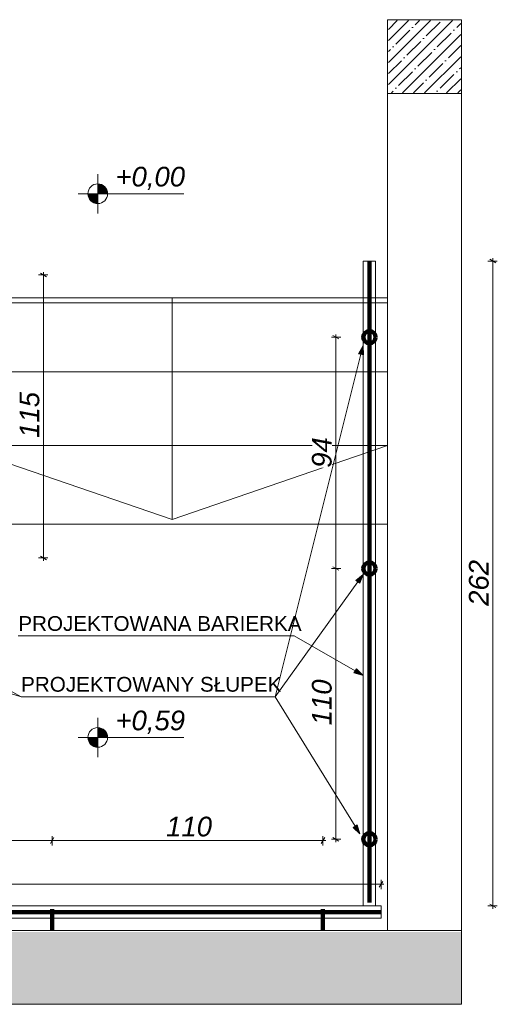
# Model space of a CAD drawing. Header units: centimetres. Extents: x 8226 to 9893, y -1051 to 949.
# Tile 16 of 18: x 8762 to 8956, y 537 to 937. Entities that reach past the tile are written whole.
import ezdxf

# ---------------------------------------------------------------- set-up
doc = ezdxf.new("R2010")
doc.units = ezdxf.units.CM
doc.header["$LTSCALE"] = 0.1
doc.header["$MEASUREMENT"] = 0
doc.linetypes.add('Wipeout_Contour', pattern=[1000, 0, -1000])
for name, color, linetype in [('0_Teren', 7, 'Continuous'), ('3_linii 2D .K_IR', 7, 'Continuous'), ('3_opisy.K_IR', 7, 'Continuous'), ('3_wypełnienia.K_IR', 7, 'Continuous'), ('5_wymiary.K_IR', 7, 'Continuous')]:
    doc.layers.add(name, color=color, linetype=linetype)
doc.styles.add('GENERATED_STYLE_1', font='txt')
doc.styles.add('GENERATED_STYLE_2', font='txt')
doc.dimstyles.new('GENERATED_STYLE__1', dxfattribs={"dimtxt": 8, "dimasz": 1.835749, "dimexe": 0.18, "dimexo": 2, "dimgap": 0.09, "dimtad": 1, "dimtih": 1, "dimtoh": 1, "dimdec": 0, "dimzin": 0, "dimdsep": 46, "dimtxsty": 'GENERATED_STYLE_1', "dimblk": 'ARROWHEAD_2', "dimblk1": 'ARROWHEAD_2', "dimblk2": 'ARROWHEAD_2', "dimcen": 0.09, "dimclrd": 7, "dimclre": 7, "dimclrt": 7, "dimadec": 1, "dimazin": 0, "dimtfac": 1, "dimtdec": 4, "dimtmove": 0, "dimatfit": 3, "dimfxl": 1, "dimtolj": 1, "dimtzin": 0, "dimarcsym": 0})
doc.dimstyles.new('GENERATED_STYLE__2', dxfattribs={"dimtxt": 8, "dimasz": 1.835749, "dimexe": 0.18, "dimexo": 2, "dimgap": 0.09, "dimtad": 1, "dimdec": 0, "dimzin": 0, "dimdsep": 46, "dimtxsty": 'GENERATED_STYLE_1', "dimblk": 'ARROWHEAD_2', "dimblk1": 'ARROWHEAD_2', "dimblk2": 'ARROWHEAD_2', "dimcen": 0.09, "dimclrd": 7, "dimclre": 7, "dimclrt": 7, "dimadec": 1, "dimazin": 0, "dimtfac": 1, "dimtdec": 4, "dimtmove": 0, "dimatfit": 3, "dimfxl": 1, "dimtolj": 1, "dimtzin": 0, "dimarcsym": 0})
pattern_1 = [(45, (0, 0), (-4.490128, 4.490128), []), (45, (4.49, 2e-15), (-4.490128, 4.490128), [7.9375, -1.5875, 0, -1.5875])]

# ---------------------------------------------------------------- blocks, each defined once
blk = doc.blocks.new('Linia_8_2', base_point=(8873.92, 686.79))
at = {"layer": '3_linii 2D .K_IR', "linetype": 'Continuous', "lineweight": 0, "true_color": 0x000000}
blk.add_hatch(color=18, dxfattribs=at).paths.add_polyline_path([(8901.88, 670.74), (8899.14, 673.46), (8898.15, 671.73)])
at = {"layer": '3_linii 2D .K_IR', "color": 7, "linetype": 'Continuous', "lineweight": 0}
for p, q in [((8873.92, 686.79), (8898.65, 672.59)), ((8898.15, 671.73), (8899.14, 673.46)), ((8901.88, 670.74), (8899.14, 673.46)), ((8901.88, 670.74), (8898.15, 671.73))]:
    blk.add_line(p, q, dxfattribs=at)
blk = doc.blocks.new('Linia_13_2', base_point=(8866.16, 662.09))
at = {"layer": '3_linii 2D .K_IR', "linetype": 'Continuous', "lineweight": 0, "true_color": 0x000000}
blk.add_hatch(color=18, dxfattribs=at).paths.add_polyline_path([(8901.88, 711.8), (8898.89, 709.35), (8900.52, 708.19)])
at = {"layer": '3_linii 2D .K_IR', "color": 7, "linetype": 'Continuous', "lineweight": 0}
for p, q in [((8866.16, 662.09), (8899.7, 708.77)), ((8901.88, 711.8), (8898.89, 709.35)), ((8900.52, 708.19), (8898.89, 709.35)), ((8901.88, 711.8), (8900.52, 708.19))]:
    blk.add_line(p, q, dxfattribs=at)
blk = doc.blocks.new('Linia_14_2', base_point=(8866.16, 662.09))
at = {"layer": '3_linii 2D .K_IR', "linetype": 'Continuous', "lineweight": 0, "true_color": 0x000000}
blk.add_hatch(color=18, dxfattribs=at).paths.add_polyline_path([(8900.57, 606.33), (8899.46, 610.03), (8897.76, 608.98)])
at = {"layer": '3_linii 2D .K_IR', "color": 7, "linetype": 'Continuous', "lineweight": 0}
for p, q in [((8866.16, 662.09), (8898.61, 609.5)), ((8897.76, 608.98), (8899.46, 610.03)), ((8900.57, 606.33), (8897.76, 608.98)), ((8900.57, 606.33), (8899.46, 610.03))]:
    blk.add_line(p, q, dxfattribs=at)
blk = doc.blocks.new('Linia_15_2', base_point=(8866.16, 662.09))
at = {"layer": '3_linii 2D .K_IR', "linetype": 'Continuous', "lineweight": 0, "true_color": 0x000000}
blk.add_hatch(color=18, dxfattribs=at).paths.add_polyline_path([(8901.88, 804.81), (8900.01, 801.44), (8901.95, 800.95)])
at = {"layer": '3_linii 2D .K_IR', "color": 7, "linetype": 'Continuous', "lineweight": 0}
for p, q in [((8901.88, 804.81), (8900.01, 801.44)), ((8901.88, 804.81), (8901.95, 800.95)), ((8866.16, 662.09), (8900.98, 801.19)), ((8901.95, 800.95), (8900.01, 801.44))]:
    blk.add_line(p, q, dxfattribs=at)
blk = doc.blocks.new('Linia_18_2', base_point=(8762.97, 662.09))
at = {"layer": '3_linii 2D .K_IR', "linetype": 'Continuous', "lineweight": 0, "true_color": 0x000000}
blk.add_hatch(color=18, dxfattribs=at).paths.add_polyline_path([(8656.47, 720.26), (8659.26, 717.59), (8660.22, 719.35)])
at = {"layer": '3_linii 2D .K_IR', "color": 7, "linetype": 'Continuous', "lineweight": 0}
for p, q in [((8656.47, 720.26), (8660.22, 719.35)), ((8656.47, 720.26), (8659.26, 717.59)), ((8660.22, 719.35), (8659.26, 717.59)), ((8762.97, 662.09), (8659.74, 718.47))]:
    blk.add_line(p, q, dxfattribs=at)
blk = doc.blocks.new('Linia_19_2', base_point=(8762.97, 662.09))
at = {"layer": '3_linii 2D .K_IR', "linetype": 'Continuous', "lineweight": 0, "true_color": 0x000000}
blk.add_hatch(color=18, dxfattribs=at).paths.add_polyline_path([(8567.23, 720.66), (8570.52, 718.63), (8571.09, 720.54)])
at = {"layer": '3_linii 2D .K_IR', "color": 7, "linetype": 'Continuous', "lineweight": 0}
for p, q in [((8567.23, 720.66), (8571.09, 720.54)), ((8567.23, 720.66), (8570.52, 718.63)), ((8571.09, 720.54), (8570.52, 718.63)), ((8762.97, 662.09), (8570.81, 719.59))]:
    blk.add_line(p, q, dxfattribs=at)
blk = doc.blocks.new('*D120')
at = {"layer": '5_wymiary.K_IR', "color": 7, "linetype": 'Continuous', "lineweight": 0}
for p, q in [((8892.78, 714.17), (8888.97, 714.17)), ((8889.57, 714.87), (8891.99, 713.48)), ((8890.78, 604.17), (8890.78, 714.17)), ((8892.78, 604.17), (8888.97, 604.17)), ((8889.57, 604.87), (8891.99, 603.47)), ((8890.78, 602.99), (8890.78, 604.17))]:
    blk.add_line(p, q, dxfattribs=at)
at = {"color": 254, "linetype": 'Wipeout_Contour', "lineweight": 0, "ltscale": 35638.403498}
blk.add_wipeout([(8889.18, 650.47), (8889.18, 667.88), (8881.18, 667.88), (8881.18, 650.47)], dxfattribs=at).dxf.layer = '5_wymiary.K_IR'
at = {"layer": '5_wymiary.K_IR', "color": 7, "lineweight": 0, "insert": (8889.18, 650.47), "char_height": 8, "attachment_point": 7, "rotation": 90, "style": 'GENERATED_STYLE_1'}
blk.add_mtext('\\A1;{\\pql;\\fArial|b0|i1|c238|p38;110}', dxfattribs=at)
blk = doc.blocks.new('ARROWHEAD_2')
at = {"color": 0, "linetype": 'Continuous', "lineweight": 0}
for p, q in [((0, 0), (-1, 0)), ((-0.38, -0.66), (0.38, 0.66))]:
    blk.add_line(p, q, dxfattribs=at)
blk = doc.blocks.new('*D121')
at = {"layer": '5_wymiary.K_IR', "color": 7, "linetype": 'Continuous', "lineweight": 0}
for p, q in [((8892.78, 808.13), (8888.97, 808.13)), ((8891.99, 807.43), (8889.57, 808.83)), ((8890.78, 808.13), (8890.78, 809.31)), ((8890.78, 714.17), (8890.78, 808.13)), ((8892.78, 714.17), (8888.97, 714.17)), ((8889.57, 714.87), (8891.99, 713.48))]:
    blk.add_line(p, q, dxfattribs=at)
at = {"color": 254, "linetype": 'Wipeout_Contour', "lineweight": 0, "ltscale": 35670.894688}
blk.add_wipeout([(8889.18, 755.08), (8889.18, 767.22), (8881.18, 767.22), (8881.18, 755.08)], dxfattribs=at).dxf.layer = '5_wymiary.K_IR'
at = {"layer": '5_wymiary.K_IR', "color": 7, "lineweight": 0, "insert": (8889.18, 755.08), "char_height": 8, "attachment_point": 7, "rotation": 90, "style": 'GENERATED_STYLE_1'}
blk.add_mtext('\\A1;{\\pql;\\fArial|b0|i1|c238|p38;94}', dxfattribs=at)
blk = doc.blocks.new('*D123')
at = {"layer": '5_wymiary.K_IR', "color": 7, "linetype": 'Continuous', "lineweight": 0}
for p, q in [((8295.68, 585.89), (8296.86, 585.89)), ((8297.56, 587.09), (8296.16, 584.68)), ((8296.86, 583.89), (8296.86, 587.7)), ((8296.86, 585.89), (8909.12, 585.89)), ((8908.42, 584.68), (8909.82, 587.09)), ((8909.12, 583.89), (8909.12, 587.7)), ((8909.12, 585.89), (8910.3, 585.89))]:
    blk.add_line(p, q, dxfattribs=at)
at = {"layer": '5_wymiary.K_IR', "color": 7, "lineweight": 0, "insert": (8591.88, 587.35), "char_height": 8, "attachment_point": 7, "style": 'GENERATED_STYLE_1'}
blk.add_mtext('\\A1;{\\pql;\\fArial|b0|i1|c238|p38;612\\fArial|b0|i1|c238|p38;\\A1{\\H.66x;\\S5^  ;}}', dxfattribs=at)
at = {"color": 254, "linetype": 'Wipeout_Contour', "lineweight": 0, "ltscale": 34493.203414}
blk.add_wipeout([(8591.88, 587.49), (8614.1, 587.49), (8614.1, 595.49), (8591.88, 595.49)], dxfattribs=at).dxf.layer = '5_wymiary.K_IR'
blk = doc.blocks.new('*D124')
at = {"layer": '5_wymiary.K_IR', "color": 7, "linetype": 'Continuous', "lineweight": 0}
for p, q in [((8954.53, 839.09), (8954.53, 840.27)), ((8956.34, 839.09), (8952.53, 839.09)), ((8955.74, 838.39), (8953.32, 839.79)), ((8954.53, 577.13), (8954.53, 839.09)), ((8956.34, 577.13), (8952.53, 577.13)), ((8953.32, 577.83), (8955.74, 576.43)), ((8954.53, 575.95), (8954.53, 577.13))]:
    blk.add_line(p, q, dxfattribs=at)
at = {"color": 254, "linetype": 'Wipeout_Contour', "lineweight": 0, "ltscale": 35907.626056}
blk.add_wipeout([(8952.93, 699.01), (8952.93, 717.22), (8944.93, 717.22), (8944.93, 699.01)], dxfattribs=at).dxf.layer = '5_wymiary.K_IR'
at = {"layer": '5_wymiary.K_IR', "color": 7, "lineweight": 0, "insert": (8952.93, 699.01), "char_height": 8, "attachment_point": 7, "rotation": 90, "style": 'GENERATED_STYLE_1'}
blk.add_mtext('\\A1;{\\pql;\\fArial|b0|i1|c238|p38;262}', dxfattribs=at)
blk = doc.blocks.new('*D125')
at = {"layer": '5_wymiary.K_IR', "color": 7, "linetype": 'Continuous', "lineweight": 0}
for p, q in [((8773.88, 833.43), (8770.07, 833.43)), ((8773.28, 832.73), (8770.86, 834.13)), ((8772.07, 833.43), (8772.07, 834.61)), ((8772.07, 718.46), (8772.07, 833.43)), ((8773.88, 718.46), (8770.07, 718.46)), ((8770.86, 719.16), (8773.28, 717.76)), ((8772.07, 717.28), (8772.07, 718.46))]:
    blk.add_line(p, q, dxfattribs=at)
at = {"color": 254, "linetype": 'Wipeout_Contour', "lineweight": 0, "ltscale": 35202.988695}
blk.add_wipeout([(8770.47, 767.24), (8770.47, 784.65), (8762.47, 784.65), (8762.47, 767.24)], dxfattribs=at).dxf.layer = '5_wymiary.K_IR'
at = {"layer": '5_wymiary.K_IR', "color": 7, "lineweight": 0, "insert": (8770.47, 767.24), "char_height": 8, "attachment_point": 7, "rotation": 90, "style": 'GENERATED_STYLE_1'}
blk.add_mtext('\\A1;{\\pql;\\fArial|b0|i1|c238|p38;115}', dxfattribs=at)
blk = doc.blocks.new('*D179')
at = {"layer": '5_wymiary.K_IR', "color": 7, "linetype": 'Continuous', "lineweight": 0}
for p, q in [((8666.25, 604.84), (8664.86, 602.42)), ((8665.55, 601.63), (8665.55, 605.44)), ((8776.25, 604.84), (8774.86, 602.42)), ((8775.55, 601.63), (8775.55, 605.44)), ((8665.55, 603.63), (8775.55, 603.63))]:
    blk.add_line(p, q, dxfattribs=at)
at = {"color": 254, "linetype": 'Wipeout_Contour', "lineweight": 0, "ltscale": 34967.239129}
blk.add_wipeout([(8711.85, 605.23), (8729.26, 605.23), (8729.26, 613.23), (8711.85, 613.23)], dxfattribs=at).dxf.layer = '5_wymiary.K_IR'
at = {"layer": '5_wymiary.K_IR', "color": 7, "lineweight": 0, "insert": (8711.85, 605.23), "char_height": 8, "attachment_point": 7, "style": 'GENERATED_STYLE_1'}
blk.add_mtext('\\A1;{\\pql;\\fArial|b0|i1|c238|p38;110}', dxfattribs=at)
blk = doc.blocks.new('*D180')
at = {"layer": '5_wymiary.K_IR', "color": 7, "linetype": 'Continuous', "lineweight": 0}
for p, q in [((8776.25, 604.84), (8774.86, 602.42)), ((8775.55, 601.63), (8775.55, 605.44)), ((8884.86, 602.42), (8886.25, 604.84)), ((8885.55, 601.63), (8885.55, 605.44)), ((8775.55, 603.63), (8885.55, 603.63)), ((8885.55, 603.63), (8886.73, 603.63))]:
    blk.add_line(p, q, dxfattribs=at)
at = {"color": 254, "linetype": 'Wipeout_Contour', "lineweight": 0, "ltscale": 35406.182536}
blk.add_wipeout([(8821.85, 605.23), (8839.26, 605.23), (8839.26, 613.23), (8821.85, 613.23)], dxfattribs=at).dxf.layer = '5_wymiary.K_IR'
at = {"layer": '5_wymiary.K_IR', "color": 7, "lineweight": 0, "insert": (8821.85, 605.23), "char_height": 8, "attachment_point": 7, "style": 'GENERATED_STYLE_1'}
blk.add_mtext('\\A1;{\\pql;\\fArial|b0|i1|c238|p38;110}', dxfattribs=at)
blk = doc.blocks.new('Koty wysokościowe_5_2', base_point=(8794.11, 645.53))
at = {"layer": '5_wymiary.K_IR', "linetype": 'Continuous', "lineweight": 0}
for points in [[(8794.11, 645.53), (8798.11, 645.53), (8797.81, 647.06), (8796.94, 648.35), (8795.64, 649.22), (8794.11, 649.53)], [(8794.11, 645.53), (8790.11, 645.53), (8790.42, 644), (8791.28, 642.7), (8792.58, 641.83), (8794.11, 641.53)]]:
    blk.add_hatch(color=1, dxfattribs=at).paths.add_polyline_path(points)
at = {"layer": '5_wymiary.K_IR', "color": 1, "linetype": 'Continuous', "lineweight": 0}
for p, q in [((8794.11, 637.53), (8794.11, 653.53)), ((8786.11, 645.53), (8829, 645.53))]:
    blk.add_line(p, q, dxfattribs=at)
blk.add_circle((8794.11, 645.53), 4, dxfattribs=at)
at = {"color": 254, "linetype": 'Wipeout_Contour', "lineweight": 0, "ltscale": 35356.592308}
blk.add_wipeout([(8800.28, 645.97), (8830, 645.97), (8830, 655.97), (8800.28, 655.97)], dxfattribs=at).dxf.layer = '5_wymiary.K_IR'
at = {"layer": '5_wymiary.K_IR', "color": 1, "lineweight": 0, "insert": (8801.28, 646.97), "char_height": 8, "attachment_point": 7, "style": 'GENERATED_STYLE_1'}
blk.add_mtext('\\A1;{\\pql;\\fArial|b0|i1|c238|p38;+0,59}', dxfattribs=at)
blk = doc.blocks.new('Koty wysokościowe_7_2', base_point=(8794.11, 866.44))
at = {"layer": '5_wymiary.K_IR', "linetype": 'Continuous', "lineweight": 0}
for points in [[(8794.11, 866.44), (8798.11, 866.44), (8797.81, 867.98), (8796.94, 869.27), (8795.64, 870.14), (8794.11, 870.44)], [(8794.11, 866.44), (8790.11, 866.44), (8790.42, 864.91), (8791.28, 863.62), (8792.58, 862.75), (8794.11, 862.44)]]:
    blk.add_hatch(color=1, dxfattribs=at).paths.add_polyline_path(points)
at = {"layer": '5_wymiary.K_IR', "color": 1, "linetype": 'Continuous', "lineweight": 0}
for p, q in [((8794.11, 858.44), (8794.11, 874.44)), ((8786.11, 866.44), (8829, 866.44))]:
    blk.add_line(p, q, dxfattribs=at)
blk.add_circle((8794.11, 866.44), 4, dxfattribs=at)
at = {"color": 254, "linetype": 'Wipeout_Contour', "lineweight": 0, "ltscale": 35432.632641}
blk.add_wipeout([(8800.28, 866.89), (8830, 866.89), (8830, 876.89), (8800.28, 876.89)], dxfattribs=at).dxf.layer = '5_wymiary.K_IR'
at = {"layer": '5_wymiary.K_IR', "color": 1, "lineweight": 0, "insert": (8801.28, 867.89), "char_height": 8, "attachment_point": 7, "style": 'GENERATED_STYLE_1'}
blk.add_mtext('\\A1;{\\pql;\\fArial|b0|i1|c238|p38;+0,00}', dxfattribs=at)

msp = doc.modelspace()

# ---------------------------------------------------------------- hatches: boundary and pattern name
at = {"layer": '3_wypełnienia.K_IR', "linetype": 'Continuous', "lineweight": 0}
h = msp.add_hatch(dxfattribs=at)
h.set_pattern_fill('Generated_Pattern_50_0002', style=0, pattern_type=2)
h.set_pattern_definition(pattern_1)
h.paths.add_polyline_path([(8941.8, 537.13), (8941.8, 566.47), (8291.65, 566.47), (8291.65, 936.92), (8262.43, 936.92), (8262.43, 537.13)])
h = msp.add_hatch(dxfattribs=at)
h.set_pattern_fill('Generated_Pattern_50_0002', style=0, pattern_type=2)
h.set_pattern_definition(pattern_1)
h.paths.add_polyline_path([(8912.15, 936.78), (8912.15, 907.43), (8941.48, 907.43), (8941.48, 936.78)])

# ---------------------------------------------------------------- linework, layer by layer
at = {"layer": '0_Teren', "color": 7, "linetype": 'Continuous', "lineweight": 9}
msp.add_lwpolyline([(8736.8, 567.13), (8911.8, 567.13), (8911.8, 822.13), (8736.8, 822.13)], close=True, dxfattribs=at)
at = {"layer": '3_linii 2D .K_IR', "color": 190, "linetype": 'Continuous', "lineweight": 200}
msp.add_line((8904.41, 839.09), (8904.41, 578.54), dxfattribs=at)
at = {"layer": '3_linii 2D .K_IR', "color": 7, "linetype": 'Continuous', "lineweight": 0}
for p, q in [((8824.3, 824.13), (8824.3, 734.13)), ((8824.3, 734.13), (8736.8, 764.13)), ((8824.3, 734.13), (8911.8, 764.13)), ((8761.84, 686.79), (8873.92, 686.79)), ((8762.97, 662.09), (8866.16, 662.09))]:
    msp.add_line(p, q, dxfattribs=at)
at = {"layer": '3_linii 2D .K_IR', "color": 30, "linetype": 'Continuous', "lineweight": 200}
msp.add_line((8909.12, 574.63), (8299.33, 574.63), dxfattribs=at)
at = {"layer": '3_linii 2D .K_IR', "color": 150, "linetype": 'Continuous', "lineweight": 200}
for p, q in [((8775.55, 575.8), (8775.55, 567.13)), ((8885.55, 575.8), (8885.55, 567.13))]:
    msp.add_line(p, q, dxfattribs=at)
at = {"layer": '3_linii 2D .K_IR', "color": 7, "linetype": 'Continuous', "lineweight": 0}
for points in [[(8738.8, 907.14), (8291.95, 907.14), (8291.95, 567.13), (8911.8, 567.13), (8911.8, 907.13), (8941.8, 907.13), (8941.8, 537.13), (8261.8, 537.13), (8261.8, 937.14), (8291.8, 937.14), (8291.8, 907.14)], [(8734.3, 897.14), (8734.3, 902.14), (8296.86, 902.14), (8296.86, 572.13), (8909.12, 572.13), (8909.12, 577.13), (8301.89, 577.13), (8301.89, 902.14)], [(8736.8, 824.13), (8911.8, 824.13)], [(8911.8, 794.13), (8736.8, 794.13)], [(8736.8, 764.13), (8911.8, 764.13)], [(8911.8, 732.13), (8466.8, 732.13), (8466.8, 742.14), (8736.8, 742.14)], [(8911.8, 567.13), (8941.8, 567.13)]]:
    msp.add_lwpolyline(points, dxfattribs=at)
for points in [[(8941.8, 937.14), (8911.8, 937.14), (8911.8, 907.14), (8941.8, 907.14)], [(8901.88, 839.09), (8906.93, 839.09), (8906.93, 577.13), (8901.88, 577.13)]]:
    msp.add_lwpolyline(points, close=True, dxfattribs=at)
at = {"layer": '3_linii 2D .K_IR', "color": 6, "linetype": 'Continuous', "lineweight": 200}
for centre in [(8904.41, 808.13), (8904.41, 714.17), (8904.41, 604.17)]:
    msp.add_circle(centre, 2.5, dxfattribs=at)

# ---------------------------------------------------------------- block references
at = {"layer": '3_linii 2D .K_IR', "color": 7, "linetype": 'Continuous', "lineweight": 0}
for name, p in [('Linia_15_2', (8866.16, 662.09)), ('Linia_19_2', (8762.97, 662.09)), ('Linia_18_2', (8762.97, 662.09)), ('Linia_13_2', (8866.16, 662.09)), ('Linia_8_2', (8873.92, 686.79)), ('Linia_14_2', (8866.16, 662.09))]:
    msp.add_blockref(name, p, dxfattribs=at)

# ---------------------------------------------------------------- texts
at = {"layer": '3_opisy.K_IR', "color": 7, "linetype": 'Continuous', "lineweight": 0, "char_height": 6, "attachment_point": 7, "style": 'GENERATED_STYLE_2'}
for s, insert in [('\\A1;{\\pql;\\fArial|b0|i0|c238|p38;PROJEKTOWANA BARIERKA}', (8761.84, 688.75)), ('\\A1;{\\pql;\\fArial|b0|i0|c238|p38;PROJEKTOWANY SŁUPEK}', (8762.97, 664.05))]:
    msp.add_mtext(s, dxfattribs=dict(at, insert=insert))

# ---------------------------------------------------------------- next in the draw order: block references
at = {"layer": '5_wymiary.K_IR', "color": 1, "lineweight": 0}
for name, p in [('Koty wysokościowe_7_2', (8794.11, 866.44)), ('Koty wysokościowe_5_2', (8794.11, 645.53))]:
    msp.add_blockref(name, p, dxfattribs=at)

# ---------------------------------------------------------------- next in the draw order: dimensions: what is measured, and where the dimension line sits
at = {"layer": '5_wymiary.K_IR', "color": 7, "linetype": 'Continuous', "lineweight": 0}
for base, p1, p2, picture, middle in [((8772.07, 833.43), (8751.41, 718.46), (8746.41, 833.43), '*D125', (8766.47, 776.39)), ((8890.78, 714.17), (8904.41, 604.17), (8904.41, 714.17), '*D120', (8885.18, 659.62))]:
    dim = msp.add_linear_dim(base=base, p1=p1, p2=p2, angle=90, dimstyle='GENERATED_STYLE__2', dxfattribs=at)
    dim.commit()
    dim.dimension.update_dxf_attribs({"geometry": picture, "text_midpoint": middle, "dimtype": 160, "text_rotation": 90})

# ---------------------------------------------------------------- next in the draw order: dimensions: what is measured, and where the dimension line sits
dim = msp.add_linear_dim(base=(8890.78, 808.13), p1=(8904.41, 714.17), p2=(8904.41, 808.13), angle=90, dimstyle='GENERATED_STYLE__2', dxfattribs=at)
dim.commit()
dim.dimension.update_dxf_attribs({"geometry": '*D121', "text_midpoint": (8885.18, 761.18), "dimtype": 160, "text_rotation": 90})
dim = msp.add_linear_dim(base=(8909.12, 585.89), p1=(8296.86, 572.13), p2=(8909.12, 572.13), dimstyle='GENERATED_STYLE__1', dxfattribs=at)
dim.commit()
dim.dimension.update_dxf_attribs({"geometry": '*D123', "text_midpoint": (8611.83, 591.49), "dimtype": 160})

# ---------------------------------------------------------------- next in the draw order: dimensions: what is measured, and where the dimension line sits
dim = msp.add_linear_dim(base=(8954.53, 839.09), p1=(8906.93, 577.13), p2=(8906.93, 839.09), angle=90, dimstyle='GENERATED_STYLE__2', dxfattribs=at)
dim.commit()
dim.dimension.update_dxf_attribs({"geometry": '*D124', "text_midpoint": (8948.93, 708.15), "dimtype": 160, "text_rotation": 90})
dim = msp.add_linear_dim(base=(8775.55, 603.63), p1=(8665.55, 567.13), p2=(8775.55, 567.13), dimstyle='GENERATED_STYLE__1', dxfattribs=at)
dim.commit()
dim.dimension.update_dxf_attribs({"geometry": '*D179', "text_midpoint": (8721, 609.23), "dimtype": 160})

# ---------------------------------------------------------------- next in the draw order: dimensions: what is measured, and where the dimension line sits
dim = msp.add_linear_dim(base=(8885.55, 603.63), p1=(8775.55, 567.13), p2=(8885.55, 567.13), dimstyle='GENERATED_STYLE__1', dxfattribs=at)
dim.commit()
dim.dimension.update_dxf_attribs({"geometry": '*D180', "text_midpoint": (8831, 609.23), "dimtype": 160})

doc.saveas('drawing.dxf')
